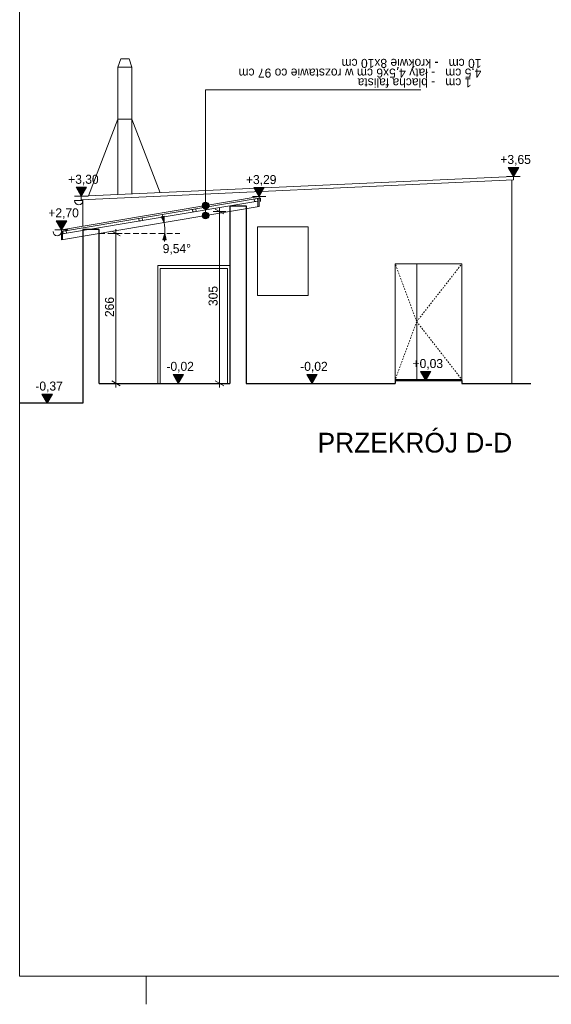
# Model space of a CAD drawing. Extents: x -686885 to -413214, y -23370 to 153194.
# Tile 1 of 145: x -686885 to -677438, y -23370 to -5896. Entities that reach past the tile are written whole.
import ezdxf

# ---------------------------------------------------------------- set-up
doc = ezdxf.new("R2010")
doc.units = 0
doc.header["$MEASUREMENT"] = 0
doc.linetypes.add('Hidden Line', pattern=[50, 25, -25])
doc.linetypes.add('Krawędzie ukryte', pattern=[150, 100, -50])
for name, color, linetype, lineweight in [('Arch opisy_Nr_Pióra__21', 7, 'Continuous', 9), ('Arch stropy_Nr_Pióra__1', 7, 'Continuous', 25), ('ARCH TABELA_Nr_Pióra__21', 7, 'Continuous', 9), ('INWENT DACH_Nr_Pióra__21', 7, 'Continuous', 9), ('INWENT KONST. DREWNIANA_Nr_Pióra__21', 7, 'Continuous', 9), ('INWENT OPISY_Nr_Pióra__1', 7, 'Continuous', 25), ('INWENT OPISY_Nr_Pióra__21', 7, 'Continuous', 9), ('INWENT RURY SPUSTOWE_Nr_Pióra__21', 7, 'Continuous', 9), ('INWENT TEREN_Nr_Pióra__1', 7, 'Continuous', 25), ('INWENT WYMIARY_Nr_Pióra__21', 7, 'Continuous', 9), ('INWENT WYMIARY_Nr_Pióra__5', 7, 'Continuous', 13), ('INWENT. DRZWI_Nr_Pióra__21', 7, 'Continuous', 9), ('INWENT.ŚCIANY_Nr_Pióra__1', 7, 'Continuous', 25), ('INWENT.ŚCIANY_Nr_Pióra__21', 7, 'Continuous', 9), ('INWENT.ŚCIANY_Nr_Pióra__5', 7, 'Continuous', 13), ('Istniejące kominy_Nr_Pióra__21', 7, 'Continuous', 9)]:
    doc.layers.add(name, color=color, linetype=linetype, lineweight=lineweight)
doc.layers.add('INWENT OPISY', color=7, linetype='Continuous')
doc.layers.add('INWENT WYMIARY', color=7, linetype='Continuous')
doc.styles.add('GENERATED_STYLE_1', font='txt')
doc.styles.add('GENERATED_STYLE_5', font='txt')
doc.styles.add('GENERATED_STYLE_6', font='txt')
doc.dimstyles.new('GENERATED_STYLE__5', dxfattribs={"dimtxt": 160.000002, "dimasz": 114, "dimexe": 0.18, "dimexo": 0, "dimgap": 0.09, "dimtad": 1, "dimdec": 0, "dimlfac": 0.1, "dimzin": 0, "dimdsep": 46, "dimtxsty": 'GENERATED_STYLE_1', "dimblk": 'ARROWHEAD_2', "dimblk1": 'ARROWHEAD_2', "dimblk2": 'ARROWHEAD_2', "dimcen": 0.09, "dimclrd": 7, "dimclre": 7, "dimclrt": 7, "dimazin": 0, "dimtfac": 1, "dimtdec": 4, "dimtmove": 0, "dimatfit": 3, "dimfxl": 0, "dimtolj": 1, "dimtzin": 0, "dimarcsym": 0})
doc.dimstyles.new('GENERATED_STYLE__9', dxfattribs={"dimtxt": 160.000002, "dimasz": 110.144928, "dimexe": 0.18, "dimexo": 40, "dimgap": 0.09, "dimtad": 1, "dimtih": 1, "dimtoh": 1, "dimdec": 0, "dimzin": 0, "dimdsep": 46, "dimtxsty": 'GENERATED_STYLE_1', "dimblk": 'ARROWHEAD_5', "dimblk1": 'ARROWHEAD_5', "dimblk2": 'ARROWHEAD_5', "dimcen": 0.09, "dimclrd": 7, "dimclre": 7, "dimclrt": 7, "dimazin": 0, "dimtfac": 1, "dimtdec": 4, "dimtmove": 0, "dimatfit": 3, "dimfxl": 0, "dimtolj": 1, "dimtzin": 0, "dimarcsym": 0})

# ---------------------------------------------------------------- blocks, each defined once
blk = doc.blocks.new('Linia_33', base_point=(-683581, -7143))
at = {"layer": 'INWENT OPISY_Nr_Pióra__21', "linetype": 'Continuous'}
blk.add_hatch(color=256, dxfattribs=at).paths.add_polyline_path([(-683521, -9195), (-683525, -9172), (-683538, -9152), (-683558, -9139), (-683581, -9135), (-683603, -9139), (-683623, -9152), (-683636, -9172), (-683641, -9195), (-683636, -9217), (-683623, -9237), (-683603, -9250), (-683581, -9255), (-683558, -9250), (-683538, -9237), (-683525, -9217)], flags=0)
blk.add_line((-683581, -7143), (-683581, -9135), dxfattribs=at)
blk.add_circle((-683581, -9195), 60, dxfattribs=at)
blk = doc.blocks.new('Linia_34', base_point=(-683581, -9195))
at = {"layer": 'INWENT OPISY_Nr_Pióra__21', "linetype": 'Continuous'}
blk.add_hatch(color=256, dxfattribs=at).paths.add_polyline_path([(-683521, -9372), (-683525, -9349), (-683538, -9330), (-683558, -9317), (-683581, -9312), (-683603, -9317), (-683623, -9330), (-683636, -9349), (-683641, -9372), (-683636, -9395), (-683623, -9414), (-683603, -9427), (-683581, -9432), (-683558, -9427), (-683538, -9414), (-683525, -9395)], flags=0)
blk.add_line((-683581, -9195), (-683581, -9312), dxfattribs=at)
blk.add_circle((-683581, -9372), 60, dxfattribs=at)
blk = doc.blocks.new('*D699')
at = {"layer": 'INWENT WYMIARY_Nr_Pióra__21', "linetype": 'Continuous'}
for p, q in [((-685062, -9690), (-685287, -9690)), ((-685100, -9733), (-685250, -9646)), ((-685175, -9690), (-685175, -9616)), ((-685175, -12350), (-685175, -9690)), ((-685062, -12350), (-685287, -12350)), ((-685250, -12306), (-685100, -12393)), ((-685175, -12423), (-685175, -12350))]:
    blk.add_line(p, q, dxfattribs=at)
at = {"layer": 'INWENT WYMIARY_Nr_Pióra__21', "insert": (-685207, -11173), "char_height": 160, "attachment_point": 7, "rotation": 90, "style": 'GENERATED_STYLE_1'}
blk.add_mtext('{266}', dxfattribs=at)
blk = doc.blocks.new('ARROWHEAD_2')
at = {"color": 0, "linetype": 'Continuous', "lineweight": 0}
for p, q in [((0, 0), (-1, 0)), ((-0.38, -0.66), (0.38, 0.66))]:
    blk.add_line(p, q, dxfattribs=at)
blk = doc.blocks.new('*D700')
at = {"layer": 'INWENT WYMIARY_Nr_Pióra__21', "linetype": 'Continuous'}
for p, q in [((-683259, -9343), (-683409, -9256)), ((-683334, -9300), (-683334, -9226)), ((-683222, -9300), (-683447, -9300)), ((-683334, -12350), (-683334, -9300)), ((-683222, -12350), (-683447, -12350)), ((-683409, -12306), (-683259, -12393)), ((-683334, -12423), (-683334, -12350))]:
    blk.add_line(p, q, dxfattribs=at)
at = {"layer": 'INWENT WYMIARY_Nr_Pióra__21', "insert": (-683366, -10978), "char_height": 160, "attachment_point": 7, "rotation": 90, "style": 'GENERATED_STYLE_1'}
blk.add_mtext('{305}', dxfattribs=at)
blk = doc.blocks.new('Wymiary_123', base_point=(-678110, -8678))
at = {"layer": 'INWENT WYMIARY_Nr_Pióra__21', "linetype": 'Continuous'}
blk.add_hatch(color=256, dxfattribs=at).paths.add_polyline_path([(-678110, -8678), (-678203, -8518), (-678017, -8518)], flags=0)
for p, q in [((-678110, -8678), (-678203, -8518)), ((-678203, -8518), (-678017, -8518)), ((-678017, -8518), (-678110, -8678)), ((-678110, -8678), (-678230, -8678)), ((-678110, -8678), (-677990, -8678))]:
    blk.add_line(p, q, dxfattribs=at)
at = {"layer": 'INWENT WYMIARY_Nr_Pióra__21', "insert": (-678343, -8486), "char_height": 160, "attachment_point": 7, "style": 'GENERATED_STYLE_1'}
blk.add_mtext('{+3,65}', dxfattribs=at)
blk = doc.blocks.new('Wymiary_124', base_point=(-685790, -9030))
at = {"layer": 'INWENT WYMIARY_Nr_Pióra__21', "linetype": 'Continuous'}
blk.add_hatch(color=256, dxfattribs=at).paths.add_polyline_path([(-685790, -9030), (-685883, -8870), (-685697, -8870)], flags=0)
for p, q in [((-685790, -9030), (-685883, -8870)), ((-685883, -8870), (-685697, -8870)), ((-685697, -8870), (-685790, -9030)), ((-685790, -9030), (-685910, -9030)), ((-685790, -9030), (-685670, -9030))]:
    blk.add_line(p, q, dxfattribs=at)
at = {"layer": 'INWENT WYMIARY_Nr_Pióra__21', "insert": (-686023, -8838), "char_height": 160, "attachment_point": 7, "style": 'GENERATED_STYLE_1'}
blk.add_mtext('{+3,30}', dxfattribs=at)
blk = doc.blocks.new('Wymiary_125', base_point=(-686141, -9625))
at = {"layer": 'INWENT WYMIARY_Nr_Pióra__21', "linetype": 'Continuous'}
blk.add_hatch(color=256, dxfattribs=at).paths.add_polyline_path([(-686141, -9625), (-686234, -9465), (-686048, -9465)], flags=0)
for p, q in [((-686141, -9625), (-686234, -9465)), ((-686234, -9465), (-686048, -9465)), ((-686048, -9465), (-686141, -9625)), ((-686141, -9625), (-686261, -9625)), ((-686141, -9625), (-686021, -9625))]:
    blk.add_line(p, q, dxfattribs=at)
at = {"layer": 'INWENT WYMIARY_Nr_Pióra__21', "insert": (-686375, -9433), "char_height": 160, "attachment_point": 7, "style": 'GENERATED_STYLE_1'}
blk.add_mtext('{+2,70}', dxfattribs=at)
blk = doc.blocks.new('Wymiary_126', base_point=(-682631, -9035))
at = {"layer": 'INWENT WYMIARY_Nr_Pióra__21', "linetype": 'Continuous'}
blk.add_hatch(color=256, dxfattribs=at).paths.add_polyline_path([(-682631, -9035), (-682723, -8875), (-682538, -8875)], flags=0)
for p, q in [((-682631, -9035), (-682723, -8875)), ((-682723, -8875), (-682538, -8875)), ((-682538, -8875), (-682631, -9035)), ((-682631, -9035), (-682751, -9035)), ((-682631, -9035), (-682511, -9035))]:
    blk.add_line(p, q, dxfattribs=at)
at = {"layer": 'INWENT WYMIARY_Nr_Pióra__21', "insert": (-682864, -8843), "char_height": 160, "attachment_point": 7, "style": 'GENERATED_STYLE_1'}
blk.add_mtext('{+3,29}', dxfattribs=at)
blk = doc.blocks.new('Wymiary_127', base_point=(-681689, -12350))
at = {"layer": 'INWENT WYMIARY_Nr_Pióra__21', "linetype": 'Continuous'}
blk.add_hatch(color=256, dxfattribs=at).paths.add_polyline_path([(-681689, -12350), (-681782, -12190), (-681597, -12190)], flags=0)
for p, q in [((-681689, -12350), (-681782, -12190)), ((-681782, -12190), (-681597, -12190)), ((-681597, -12190), (-681689, -12350)), ((-681689, -12350), (-681809, -12350)), ((-681689, -12350), (-681569, -12350))]:
    blk.add_line(p, q, dxfattribs=at)
at = {"layer": 'INWENT WYMIARY_Nr_Pióra__21', "insert": (-681899, -12158), "char_height": 160, "attachment_point": 7, "style": 'GENERATED_STYLE_1'}
blk.add_mtext('{-0,02}', dxfattribs=at)
blk = doc.blocks.new('Wymiary_128', base_point=(-684067, -12350))
at = {"layer": 'INWENT WYMIARY_Nr_Pióra__21', "linetype": 'Continuous'}
blk.add_hatch(color=256, dxfattribs=at).paths.add_polyline_path([(-684067, -12350), (-684160, -12190), (-683974, -12190)], flags=0)
for p, q in [((-684067, -12350), (-684160, -12190)), ((-684160, -12190), (-683974, -12190)), ((-683974, -12190), (-684067, -12350)), ((-684067, -12350), (-684187, -12350)), ((-684067, -12350), (-683947, -12350))]:
    blk.add_line(p, q, dxfattribs=at)
at = {"layer": 'INWENT WYMIARY_Nr_Pióra__21', "insert": (-684277, -12158), "char_height": 160, "attachment_point": 7, "style": 'GENERATED_STYLE_1'}
blk.add_mtext('{-0,02}', dxfattribs=at)
blk = doc.blocks.new('Wymiary_129', base_point=(-679669, -12300))
at = {"layer": 'INWENT WYMIARY_Nr_Pióra__21', "linetype": 'Continuous'}
blk.add_hatch(color=256, dxfattribs=at).paths.add_polyline_path([(-679669, -12300), (-679762, -12140), (-679577, -12140)], flags=0)
for p, q in [((-679669, -12300), (-679762, -12140)), ((-679762, -12140), (-679577, -12140)), ((-679577, -12140), (-679669, -12300)), ((-679669, -12300), (-679789, -12300)), ((-679669, -12300), (-679549, -12300))]:
    blk.add_line(p, q, dxfattribs=at)
at = {"layer": 'INWENT WYMIARY_Nr_Pióra__21', "insert": (-679903, -12108), "char_height": 160, "attachment_point": 7, "style": 'GENERATED_STYLE_1'}
blk.add_mtext('{+0,03}', dxfattribs=at)
blk = doc.blocks.new('Wymiary_131', base_point=(-686396, -12700))
at = {"layer": 'INWENT WYMIARY_Nr_Pióra__21', "linetype": 'Continuous'}
blk.add_hatch(color=256, dxfattribs=at).paths.add_polyline_path([(-686396, -12700), (-686489, -12540), (-686303, -12540)], flags=0)
for p, q in [((-686396, -12700), (-686489, -12540)), ((-686489, -12540), (-686303, -12540)), ((-686303, -12540), (-686396, -12700)), ((-686396, -12700), (-686516, -12700)), ((-686396, -12700), (-686276, -12700))]:
    blk.add_line(p, q, dxfattribs=at)
at = {"layer": 'INWENT WYMIARY_Nr_Pióra__21', "insert": (-686606, -12508), "char_height": 160, "attachment_point": 7, "style": 'GENERATED_STYLE_1'}
blk.add_mtext('{-0,37}', dxfattribs=at)
blk = doc.blocks.new('*D779')
at = {"layer": 'INWENT WYMIARY_Nr_Pióra__5', "linetype": 'Continuous'}
for points in [[(-673448, -9210), (-673414, -9321), (-673474, -9323)], [(-673441, -9520), (-673472, -9408), (-673412, -9407)]]:
    blk.add_hatch(color=256, dxfattribs=at).paths.add_polyline_path(points, flags=0)
for p, q in [((-673448, -9210), (-673474, -9323)), ((-673448, -9210), (-673414, -9321)), ((-673414, -9321), (-673474, -9323)), ((-673472, -9408), (-673412, -9407)), ((-673441, -9520), (-673472, -9408)), ((-673441, -9520), (-673412, -9407))]:
    blk.add_line(p, q, dxfattribs=at)
blk.add_arc((-680210, -9520), 6769, 0.9477, 1.6701, dxfattribs=at)
at = {"layer": 'INWENT WYMIARY_Nr_Pióra__21', "insert": (-673283, -9441), "char_height": 160, "attachment_point": 7, "style": 'GENERATED_STYLE_1'}
blk.add_mtext('{2,62°}', dxfattribs=at)
blk = doc.blocks.new('ARROWHEAD_5')
at = {"color": 0, "linetype": 'Continuous', "lineweight": 0}
blk.add_line((0, 0), (-1, 0), dxfattribs=at)
blk.add_solid([(-1, 0.2679), (0, 0), (-1, -0.2679), (-1, 0.2679)], dxfattribs=at)
blk = doc.blocks.new('*D781')
at = {"layer": 'INWENT WYMIARY_Nr_Pióra__5', "linetype": 'Continuous'}
for points in [[(-684320, -9496), (-684373, -9393), (-684315, -9381)], [(-684304, -9690), (-684280, -9803), (-684339, -9800)]]:
    blk.add_hatch(color=256, dxfattribs=at).paths.add_polyline_path(points, flags=0)
for p, q in [((-684373, -9393), (-684315, -9381)), ((-684320, -9496), (-684373, -9393)), ((-684320, -9496), (-684315, -9381)), ((-684304, -9690), (-684339, -9800)), ((-684304, -9690), (-684280, -9803)), ((-684280, -9803), (-684339, -9800))]:
    blk.add_line(p, q, dxfattribs=at)
for start, end in [(15.047, 16.477), (0, 9.5424), (353.0654, 354.4954)]:
    blk.add_arc((-685470, -9690), 1166, start, end, dxfattribs=at)
at = {"layer": 'INWENT WYMIARY_Nr_Pióra__21', "insert": (-684343, -10068), "char_height": 160, "attachment_point": 7, "style": 'GENERATED_STYLE_1'}
blk.add_mtext('{9,54°}', dxfattribs=at)

msp = doc.modelspace()

# ---------------------------------------------------------------- linework, layer by layer
at = {"layer": 'Arch stropy_Nr_Pióra__1', "linetype": 'Continuous'}
for p, q in [((-685469.9, -12349.6), (-683149.9, -12349.6)), ((-682859.9, -12349.6), (-680209.9, -12349.6)), ((-680209.9, -12299.6), (-679029.9, -12299.6)), ((-680209.9, -12299.6), (-680209.9, -12349.6)), ((-679029.9, -12299.6), (-679029.9, -12349.6)), ((-679029.9, -12349.6), (-677805, -12349.6))]:
    msp.add_line(p, q, dxfattribs=at)
at = {"layer": 'ARCH TABELA_Nr_Pióra__21', "linetype": 'Continuous'}
for p, q in [((-686884.9, 5580.4), (-686884.9, -22869.6)), ((-646134.9, -22869.6), (-686884.9, -22869.6)), ((-684634.9, -23369.6), (-684634.9, -22869.6)), ((-684634.9, -23369.6), (-684634.9, -22869.6))]:
    msp.add_line(p, q, dxfattribs=at)
at = {"layer": 'INWENT DACH_Nr_Pióra__21', "linetype": 'Continuous'}
for p, q in [((-686141.2, -9625), (-682630.5, -9034.8)), ((-686141.2, -9655.4), (-682630.5, -9065.3)), ((-682630.5, -9065.3), (-682603.1, -9060.6)), ((-682603.1, -9060.6), (-682603.1, -9120.6))]:
    msp.add_line(p, q, dxfattribs=at)
at = {"layer": 'INWENT KONST. DREWNIANA_Nr_Pióra__21', "linetype": 'Continuous'}
for p, q in [((-682717.2, -9079.8), (-682658, -9069.9)), ((-682709.7, -9124.2), (-682717.2, -9079.8)), ((-682658, -9069.9), (-682650.5, -9114.3)), ((-682650.5, -9215.7), (-682650.5, -9068.6)), ((-682630.5, -9212.3), (-682630.5, -9034.8)), ((-686141.2, -9802.4), (-682630.5, -9212.3)), ((-686121.2, -9697.7), (-682650.5, -9114.3)), ((-683812.8, -9264), (-683753.6, -9254.1)), ((-683753.6, -9254.1), (-683746.1, -9298.4)), ((-682650.5, -9114.3), (-682709.7, -9124.2)), ((-684769.3, -9424.8), (-684710.2, -9414.9)), ((-684761.9, -9469.2), (-684769.3, -9424.8)), ((-684710.2, -9414.9), (-684702.7, -9459.2)), ((-683805.3, -9308.4), (-683812.8, -9264)), ((-683746.1, -9298.4), (-683805.3, -9308.4)), ((-684702.7, -9459.2), (-684761.9, -9469.2)), ((-686141.2, -9802.4), (-686141.2, -9625)), ((-686121.2, -9799.1), (-686121.2, -9652.1)), ((-686119, -9651.7), (-686059.9, -9641.7)), ((-686111.6, -9696.1), (-686119, -9651.7)), ((-686052.4, -9686.1), (-686111.6, -9696.1)), ((-686059.9, -9641.7), (-686052.4, -9686.1))]:
    msp.add_line(p, q, dxfattribs=at)
at = {"layer": 'INWENT OPISY_Nr_Pióra__21', "linetype": 'Continuous'}
msp.add_line((-679757.4, -7142.9), (-683580.5, -7142.9), dxfattribs=at)
at = {"layer": 'INWENT RURY SPUSTOWE_Nr_Pióra__21', "linetype": 'Continuous'}
msp.add_line((-685909.9, -9104.6), (-685759.9, -9104.6), dxfattribs=at)
for centre in [(-685834.9, -9104.6), (-686216.2, -9655.4)]:
    msp.add_arc(centre, 75, 180, 0, dxfattribs=at)
at = {"layer": 'INWENT TEREN_Nr_Pióra__1', "linetype": 'Continuous'}
msp.add_line((-685759.9, -12699.6), (-686884.9, -12699.6), dxfattribs=at)
at = {"layer": 'INWENT WYMIARY_Nr_Pióra__21', "linetype": 'Krawędzie ukryte'}
msp.add_line((-685469.9, -9689.6), (-684039.1, -9689.6), dxfattribs=at)
at = {"layer": 'INWENT. DRZWI_Nr_Pióra__21', "linetype": 'Continuous'}
for p, q in [((-684429.9, -10259.6), (-684429.9, -12349.6)), ((-684429.9, -10259.6), (-683149.9, -10259.6)), ((-684389.9, -10309.6), (-683189.9, -10309.6)), ((-684389.9, -10309.6), (-684389.9, -12349.6)), ((-683189.9, -10309.6), (-683189.9, -12349.6))]:
    msp.add_line(p, q, dxfattribs=at)
at = {"layer": 'INWENT.ŚCIANY_Nr_Pióra__1', "linetype": 'Continuous'}
for p, q in [((-683149.9, -9199.6), (-683149.9, -12349.6)), ((-683149.9, -9199.6), (-682859.9, -9199.6)), ((-682859.9, -9199.6), (-682859.9, -12349.6)), ((-685759.9, -9619.6), (-685759.9, -12699.6)), ((-685469.9, -9619.6), (-685759.9, -9619.6)), ((-685469.9, -12349.6), (-685469.9, -9619.6)), ((-680209.9, -12299.6), (-680209.9, -12349.6)), ((-679029.9, -12299.6), (-679029.9, -12349.6))]:
    msp.add_line(p, q, dxfattribs=at)
at = {"layer": 'INWENT.ŚCIANY_Nr_Pióra__21', "linetype": 'Continuous'}
for p, q in [((-682659.9, -9569.6), (-682659.9, -10789.6)), ((-682659.9, -9569.6), (-681759.9, -9569.6)), ((-681759.9, -10789.6), (-681759.9, -9569.6)), ((-680209.9, -10229.6), (-679029.9, -10229.6)), ((-680209.9, -10229.6), (-680209.9, -12299.6)), ((-679829.9, -10229.6), (-679829.9, -12279.6)), ((-679029.9, -10229.6), (-679029.9, -12299.6)), ((-682659.9, -10789.6), (-681759.9, -10789.6)), ((-680209.9, -12279.6), (-679029.9, -12279.6))]:
    msp.add_line(p, q, dxfattribs=at)
at = {"layer": 'INWENT.ŚCIANY_Nr_Pióra__21', "linetype": 'Hidden Line'}
for q in [(-680209.9, -10229.6), (-679029.9, -10229.6), (-680209.9, -12279.6), (-679029.9, -12279.6)]:
    msp.add_line((-679829.9, -11254.6), q, dxfattribs=at)
at = {"layer": 'INWENT.ŚCIANY_Nr_Pióra__5', "linetype": 'Continuous'}
for p, q in [((-685789.9, -9029.9), (-678110, -8678.2)), ((-678110, -8678.2), (-678110, -8738.2)), ((-685789.9, -9089.9), (-678110, -8738.2)), ((-678139.9, -8739.6), (-678139.9, -12349.6)), ((-685789.9, -9029.9), (-685789.9, -9089.9)), ((-685759.9, -9560.9), (-685759.9, -9088.5))]:
    msp.add_line(p, q, dxfattribs=at)
at = {"layer": 'Istniejące kominy_Nr_Pióra__21', "linetype": 'Continuous'}
for p, q in [((-685089.9, -6589.6), (-685139.9, -6739.6)), ((-684939.9, -6589.6), (-685089.9, -6589.6)), ((-684939.9, -6589.6), (-684889.9, -6739.6)), ((-685139.9, -9000.1), (-685139.9, -6739.6)), ((-684889.9, -6739.6), (-685139.9, -6739.6)), ((-684889.9, -8988.7), (-684889.9, -6739.6)), ((-685139.9, -7658.9), (-685664.1, -9024.1)), ((-685139.9, -7658.9), (-684889.9, -7658.9)), ((-684889.9, -7658.9), (-684388.3, -8965.7))]:
    msp.add_line(p, q, dxfattribs=at)

# ---------------------------------------------------------------- block references
at = {"layer": 'INWENT OPISY', "linetype": 'Continuous'}
for name, p in [('Linia_33', (-683580.5, -7142.9)), ('Linia_34', (-683580.5, -9194.5))]:
    msp.add_blockref(name, p, dxfattribs=at)
at = {"layer": 'INWENT WYMIARY', "linetype": 'Continuous'}
for name, p in [('Wymiary_123', (-678110, -8678.2)), ('Wymiary_124', (-685789.9, -9029.9)), ('Wymiary_126', (-682630.5, -9034.8)), ('Wymiary_125', (-686141.2, -9625)), ('Wymiary_128', (-684066.7, -12349.6)), ('Wymiary_127', (-681689.4, -12349.6)), ('Wymiary_129', (-679669.4, -12299.6)), ('Wymiary_131', (-686396.2, -12699.6))]:
    msp.add_blockref(name, p, dxfattribs=at)

# ---------------------------------------------------------------- texts
at = {"layer": 'Arch opisy_Nr_Pióra__21', "linetype": 'Continuous', "insert": (-678133.1, -13227.2), "char_height": 350, "attachment_point": 3, "style": 'GENERATED_STYLE_5'}
msp.add_mtext('{PRZEKRÓJ D-D}', dxfattribs=at)
at = {"layer": 'INWENT OPISY_Nr_Pióra__1', "linetype": 'Continuous', "insert": (-678679.9, -7095.6), "char_height": 160, "width": 4900.628, "attachment_point": 1, "rotation": 180, "line_spacing_factor": 0.646229, "style": 'GENERATED_STYLE_6'}
msp.add_mtext('{   1 cm   - blacha falista\\P4,5 cm   - łaty 4,5x6 cm w rozstawie co 97 cm\\P10 cm   - krokwie 8x10 cm}', dxfattribs=at)

# ---------------------------------------------------------------- dimensions: what is measured, and where the dimension line sits
at = {"layer": 'INWENT WYMIARY', "linetype": 'Continuous'}
for base, center, p1, p2, picture, middle in [((-684308.2, -9592.6), (-685469.9, -9689.6), (-682630.5, -9212.3), (-684039.1, -9689.6), '*D781', (-684086.1, -9987.5)), ((-673443, -9365), (-680209.9, -9519.6), (-670989.6, -9098), (-672853.8, -9519.6), '*D779', (-673026.3, -9361.3))]:
    dim = msp.add_angular_dim_3p(base=base, center=center, p1=p1, p2=p2, dimstyle='GENERATED_STYLE__9', dxfattribs=at)
    dim.commit()
    dim.dimension.update_dxf_attribs({"geometry": picture, "text_midpoint": middle, "dimtype": 165})
for base, p1, p2, picture, middle in [((-683334.4, -12349.6), (-683149.9, -12349.6), (-683149.9, -9299.6), '*D700', (-683446.4, -10796.1)), ((-685174.9, -12349.6), (-685469.9, -12349.6), (-685469.9, -9689.6), '*D699', (-685286.9, -10991.1))]:
    dim = msp.add_linear_dim(base=base, p1=p1, p2=p2, angle=90, dimstyle='GENERATED_STYLE__5', dxfattribs=at)
    dim.commit()
    dim.dimension.update_dxf_attribs({"geometry": picture, "text_midpoint": middle})

doc.saveas('drawing.dxf')
